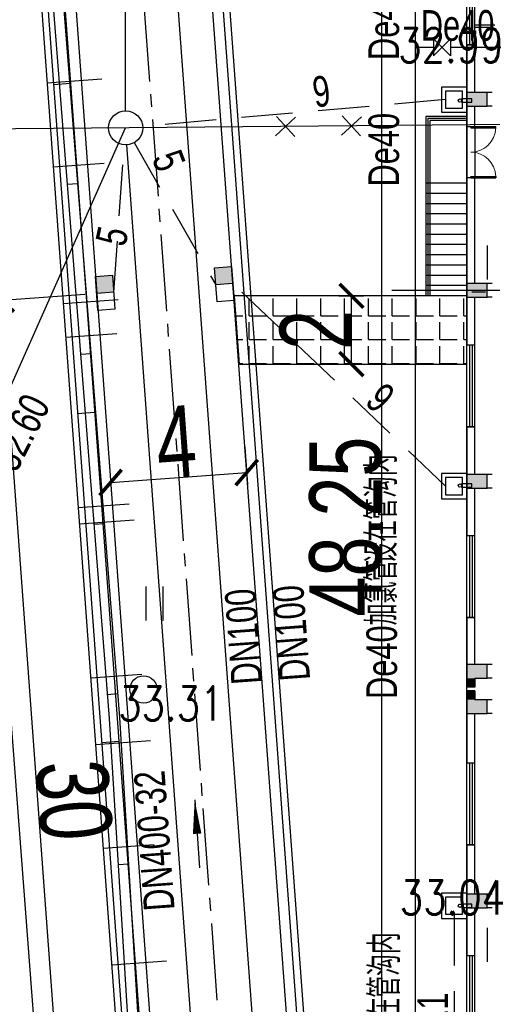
# Model space of a CAD drawing. Header units: millimetres. Extents: x 1371 to 38096, y 232 to 174236.
# Tile 53 of 84: x 19089 to 19103, y 87069 to 87098. Entities that reach past the tile are written whole.
import ezdxf

# ---------------------------------------------------------------- set-up
doc = ezdxf.new("R2010")
doc.units = ezdxf.units.MM
doc.header["$LTSCALE"] = 10
for name, pattern in [('CENTER2', [1.125, 0.75, -0.125, 0.125, -0.125]), ('CONTINOUS', [0]), ('DASHED', [0.75, 0.5, -0.25])]:
    doc.linetypes.add(name, pattern=pattern)
for name, color, linetype in [('00辅助-不打印', 241, 'Continuous'), ('0提标-人行道', 5, 'Continuous'), ('0提标-单体内线', 31, 'Continuous'), ('0提标-尺寸标注-平面 定位图', 3, 'Continuous'), ('0提标-管-中水管', 2, '回用管'), ('0提标-管-加药管', 2, '加药管'), ('0提标-管-加药管标注', 3, 'CONTINOUS'), ('0提标-管-给水管', 2, '厂区给水管'), ('0提标-管-给水管标注', 3, 'CONTINOUS'), ('0提标-管-雨水插旗', 2, 'Continuous'), ('0提标-管-雨水管', 4, '厂区雨水管'), ('0提标-管-雨水管标注', 2, 'CONTINOUS'), ('0提标-管-雨水连管', 3, 'DASHED'), ('0提标-道路', 2, 'Continuous'), ('0提标-道路中心线', 5, 'Continuous'), ('0提标-雨水口', 7, 'Continuous'), ('dx', 8, 'Continuous'), ('GCD', 8, 'Continuous'), ('JMD', 6, 'Continuous'), ('KZD', 1, 'Continuous'), ('LOCKUP', 7, 'Continuous'), ('LVTRY', 21, 'Continuous'), ('WINDOW', 4, 'Continuous'), ('ZBTZ', 8, 'Continuous')]:
    doc.layers.add(name, color=color, linetype=linetype)
doc.styles.add('HZ', font='rs.shx', dxfattribs={"width": 0.8, "bigfont": 'hztxt.shx'})
doc.styles.add('SMEDI', font='smsim1.shx', dxfattribs={"width": 0.75, "bigfont": 'smfs.shx'})
doc.styles.add('SMEDI1', font='smsim.shx', dxfattribs={"width": 0.75, "bigfont": 'smfs.shx'})
doc.styles.add('songti', font='txt', dxfattribs={"width": 0.75})
doc.linetypes.add('中水回用管1', pattern='A,4,-0.5,["ZS",songti,S=0.4,R=0,X=-0.2,Y=-0.2],-0.7', length=5.2)
doc.linetypes.add('加药管', pattern='A,4,-0.4,["JY",songti,S=0.4,R=0,X=-0.2,Y=-0.2],-0.4', length=4.8)
doc.linetypes.add('厂区给水管', pattern='A,4,-0.4,["GS",songti,S=0.4,R=0,X=-0.2,Y=-0.2],-0.4', length=4.8)
doc.linetypes.add('厂区雨水管', pattern='A,4,-0.5,["YS",songti,S=0.4,R=0,X=-0.2,Y=-0.2],-0.7', length=5.2)
doc.linetypes.add('回用管', pattern='A,4,-0.5,["HY",songti,S=0.4,R=0,X=-0.2,Y=-0.2],-0.7', length=5.2)
doc.dimstyles.new('1-700', dxfattribs={"dimscale": 0.7, "dimtxt": 3, "dimasz": 1, "dimexe": 0.5, "dimexo": 0.5, "dimgap": 0, "dimtad": 1, "dimdsep": 46, "dimtxsty": 'SMEDI', "dimblk1": 'ARCHTICK', "dimblk2": 'ARCHTICK', "dimsah": 1, "dimcen": 0, "dimclrd": 7, "dimclre": 7, "dimclrt": 3, "dimazin": 0, "dimtfac": 1, "dimtix": 1, "dimtmove": 2, "dimatfit": 3, "dimldrblk": 'ARCHTICK', "dimfxl": 0, "dimtolj": 1, "dimtzin": 0, "dimarcsym": 0})

# ---------------------------------------------------------------- blocks, each defined once
blk = doc.blocks.new('gc122')
blk.add_circle((0, 0), 0.8)
blk = doc.blocks.new('*U325')
at = {"layer": 'dx', "ltscale": 0.5}
for p, q in [((19074.464, 87303.921), (19098.473, 86976.389)), ((19089.849, 87094.044), (19091.345, 87094.153)), ((19090.215, 87089.051), (19091.711, 87089.16)), ((19090.581, 87084.057), (19092.077, 87084.167)), ((19090.947, 87079.064), (19092.443, 87079.174)), ((19091.313, 87074.071), (19092.809, 87074.181))]:
    blk.add_line(p, q, dxfattribs=at)
at = {"layer": 'dx', "linetype": 'Continuous', "ltscale": 0.5}
for p, q in [((19089.146, 87106.108), (19096.941, 87000.008)), ((19089.645, 87106.145), (19097.44, 87000.044)), ((19089.855, 87096.463), (19090.353, 87096.499)), ((19089.855, 87096.463), (19090.353, 87096.499)), ((19087.875, 87087.386), (19094.531, 87000)), ((19090.563, 87086.817), (19091.062, 87086.854)), ((19090.563, 87086.817), (19091.062, 87086.854)), ((19091.272, 87077.172), (19091.771, 87077.208)), ((19091.272, 87077.172), (19091.771, 87077.208))]:
    blk.add_line(p, q, dxfattribs=at)
at = {"layer": 'JMD', "color": 8, "linetype": 'Continuous', "ltscale": 0.3}
for p, q in [((19090.563, 87093.551), (19090.264, 87093.527)), ((19090.956, 87088.566), (19090.657, 87088.543)), ((19091.348, 87083.582), (19091.049, 87083.558)), ((19091.741, 87078.597), (19091.442, 87078.574)), ((19092.059, 87073.607), (19091.76, 87073.589))]:
    blk.add_line(p, q, dxfattribs=at)
at = {"layer": 'JMD', "color": 8, "linetype": 'Continuous', "flags": 128}
for points in [[(19166.71, 86976.217), (19117.664, 86976.019), (19099.075, 86975.944), (19096.425, 87007.33), (19094.22, 87033.448), (19091.497, 87077.88), (19087.522, 87128.332)], [(19166.709, 86976.517), (19117.663, 86976.319), (19099.351, 86976.245), (19096.724, 87007.355), (19094.519, 87033.47), (19091.796, 87077.901), (19087.821, 87128.356)]]:
    blk.add_lwpolyline(points, dxfattribs=at)
at = {"layer": 'ZBTZ', "color": 8, "ltscale": 0.3}
for p, q in [((19102.571, 87090.745), (19102.571, 87091.745)), ((19092.571, 87080.745), (19092.571, 87081.745)), ((19093.071, 87080.745), (19093.071, 87081.745)), ((19102.571, 87070.745), (19102.571, 87071.745))]:
    blk.add_line(p, q, dxfattribs=at)
at = {"layer": 'ZBTZ', "color": 8, "linetype": 'Continuous', "ltscale": 0.3, "xscale": 0.5, "yscale": 0.5}
blk.add_blockref('gc122', (19092.498, 87078.728), dxfattribs=at)
at = {"layer": 'GCD', "linetype": 'Continuous', "ltscale": 0.3, "style": 'HZ', "width": 0.8}
for s, p in [('32.99', (19099.96, 87097.109)), ('33.31', (19091.752, 87077.816)), ('33.04', (19100.004, 87072.131))]:
    blk.add_text(s, height=1, dxfattribs=at).set_placement(p)
blk = doc.blocks.new('A$C4B842C2A')
at = {"layer": '00辅助-不打印'}
blk.add_lwpolyline([(0, 16250), (52850, 16250), (52850, 250), (0, 250)], close=True, dxfattribs=at)
at = {"layer": 'LVTRY'}
blk.add_line((17257, 800), (17257, 400), dxfattribs=at)
for points in [[(11589, 100), (11689, 100), (11689, 400), (11589, 400)], [(22872, 100), (22972, 100), (22972, 400), (22872, 400)], [(35189, 100), (35289, 100), (35289, 400), (35189, 400)]]:
    blk.add_lwpolyline(points, close=True, dxfattribs=at)
for centre in [(11639, 50), (22922, 50), (35239, 50)]:
    blk.add_circle(centre, 50, dxfattribs=at)
blk = doc.blocks.new('_ARCHTICK')
at = {"color": 0, "linetype": 'ByBlock', "const_width": 0.15}
blk.add_lwpolyline([(-0.5, -0.5), (0.5, 0.5)], dxfattribs=at)
blk = doc.blocks.new('*D179')
at = {"layer": '0提标-尺寸标注-平面 定位图', "color": 7, "lineweight": -2}
for p, q in [((19088.774, 87117.6), (19085.972, 87117.395)), ((19088.322, 87090.126), (19086.321, 87117.42)), ((19090.775, 87090.306), (19087.973, 87090.101))]:
    blk.add_line(p, q, dxfattribs=at)
at = {"layer": 'Defpoints', "color": 0}
for p in [(19086.321, 87117.42), (19089.123, 87117.626), (19091.124, 87090.332)]:
    blk.add_point(p, dxfattribs=at)
at = {"layer": '0提标-尺寸标注-平面 定位图', "color": 7, "lineweight": -2, "xscale": 0.7, "yscale": 0.7, "zscale": 0.7}
for p, rotation in [((19086.321, 87117.42), 94.1924944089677), ((19088.322, 87090.126), 274.1924944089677)]:
    blk.add_blockref('_ARCHTICK', p, dxfattribs=dict(at, rotation=rotation))
at = {"layer": '0提标-尺寸标注-平面 定位图', "color": 3, "insert": (19088.369, 87103.85), "char_height": 2.1, "attachment_point": 5, "rotation": 274.1925, "style": 'SMEDI'}
blk.add_mtext('\\A1;27', dxfattribs=at)
blk = doc.blocks.new('*D176')
at = {"layer": '0提标-尺寸标注-平面 定位图', "color": 7, "lineweight": -2}
for p, q in [((19090.775, 87090.306), (19087.977, 87090.101)), ((19090.485, 87060.68), (19088.326, 87090.127)), ((19092.933, 87060.86), (19090.136, 87060.655))]:
    blk.add_line(p, q, dxfattribs=at)
at = {"layer": 'Defpoints', "color": 0}
for p in [(19091.124, 87090.332), (19088.326, 87090.127), (19093.282, 87060.886)]:
    blk.add_point(p, dxfattribs=at)
at = {"layer": '0提标-尺寸标注-平面 定位图', "color": 7, "lineweight": -2, "xscale": 0.7, "yscale": 0.7, "zscale": 0.7}
for p, rotation in [((19088.326, 87090.127), 94.192494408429), ((19090.485, 87060.68), 274.192494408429)]:
    blk.add_blockref('_ARCHTICK', p, dxfattribs=dict(at, rotation=rotation))
at = {"layer": '0提标-尺寸标注-平面 定位图', "color": 3, "insert": (19090.453, 87075.48), "char_height": 2.1, "attachment_point": 5, "rotation": 274.1925, "style": 'SMEDI'}
blk.add_mtext('\\A1;30', dxfattribs=at)
blk = doc.blocks.new('A$C376B11A7')
at = {"layer": '0提标-雨水口', "linetype": 'Continuous'}
blk.add_hatch(color=256, dxfattribs=at).paths.add_polyline_path([(-0.25, 0.5), (-0.25, 0), (0.25, 0), (0.25, 0.5)])
blk.add_line((-0.25, 0), (0.25, 0), dxfattribs=at)
blk.add_lwpolyline([(-0.25, -0.5), (0.25, -0.5), (0.25, 0.5), (-0.25, 0.5)], close=True, dxfattribs=at)
blk = doc.blocks.new('*D166')
at = {"layer": '0提标-尺寸标注-平面 定位图', "color": 7, "lineweight": -2}
for p, q in [((19098.218, 87090.266), (19098.938, 87090.266)), ((19098.588, 87088.266), (19098.588, 87090.266)), ((19098.218, 87088.266), (19098.938, 87088.266))]:
    blk.add_line(p, q, dxfattribs=at)
at = {"layer": 'Defpoints', "color": 0}
for p in [(19097.868, 87090.266), (19098.588, 87090.266), (19097.868, 87088.266)]:
    blk.add_point(p, dxfattribs=at)
at = {"layer": '0提标-尺寸标注-平面 定位图', "color": 7, "lineweight": -2, "xscale": 0.7, "yscale": 0.7, "zscale": 0.7}
for p, rotation in [((19098.588, 87090.266), 90), ((19098.588, 87088.266), 270)]:
    blk.add_blockref('_ARCHTICK', p, dxfattribs=dict(at, rotation=rotation))
at = {"layer": '0提标-尺寸标注-平面 定位图', "color": 3, "insert": (19097.538, 87089.266), "char_height": 2.1, "attachment_point": 5, "rotation": 90, "style": 'SMEDI'}
blk.add_mtext('\\A1;2', dxfattribs=at)
blk = doc.blocks.new('*D156')
at = {"layer": '0提标-尺寸标注-平面 定位图', "color": 7, "lineweight": -2}
for p, q in [((19095.464, 87085.836), (19095.544, 87084.737)), ((19091.475, 87085.544), (19091.555, 87084.445)), ((19091.53, 87084.794), (19095.519, 87085.086))]:
    blk.add_line(p, q, dxfattribs=at)
at = {"layer": 'Defpoints', "color": 0}
for p in [(19095.438, 87086.185), (19091.449, 87085.893), (19095.519, 87085.086)]:
    blk.add_point(p, dxfattribs=at)
at = {"layer": '0提标-尺寸标注-平面 定位图', "color": 7, "lineweight": -2, "xscale": 0.7, "yscale": 0.7, "zscale": 0.7}
for p, rotation in [((19095.519, 87085.086), 4.192494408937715), ((19091.53, 87084.794), 184.1924944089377)]:
    blk.add_blockref('_ARCHTICK', p, dxfattribs=dict(at, rotation=rotation))
at = {"layer": '0提标-尺寸标注-平面 定位图', "color": 3, "insert": (19093.447, 87085.987), "char_height": 2.1, "attachment_point": 5, "rotation": 4.1925, "style": 'SMEDI'}
blk.add_mtext('\\A1;4', dxfattribs=at)
blk = doc.blocks.new('*D139')
at = {"layer": '0提标-尺寸标注-平面 定位图', "color": 7, "lineweight": -2}
for p, q in [((19101.616, 87107.626), (19099.119, 87107.626)), ((19099.469, 87107.626), (19099.469, 87059.376)), ((19101.616, 87059.376), (19099.119, 87059.376))]:
    blk.add_line(p, q, dxfattribs=at)
at = {"layer": 'Defpoints', "color": 0}
for p in [(19101.966, 87107.626), (19099.469, 87059.376), (19101.966, 87059.376)]:
    blk.add_point(p, dxfattribs=at)
at = {"layer": '0提标-尺寸标注-平面 定位图', "color": 7, "lineweight": -2, "xscale": 0.7, "yscale": 0.7, "zscale": 0.7}
for p, rotation in [((19099.469, 87107.626), 90), ((19099.469, 87059.376), 270)]:
    blk.add_blockref('_ARCHTICK', p, dxfattribs=dict(at, rotation=rotation))
at = {"layer": '0提标-尺寸标注-平面 定位图', "color": 3, "insert": (19098.419, 87083.501), "char_height": 2.1, "attachment_point": 5, "rotation": 90, "style": 'SMEDI'}
blk.add_mtext('\\A1;48.25', dxfattribs=at)
blk = doc.blocks.new('$TCHSYS$WIN2D')
for p, q in [((-0.5, 0.5), (0.5, 0.5)), ((-0.5, 0.5), (-0.5, -0.5)), ((0.5, 0.5), (0.5, -0.5)), ((0.5, 0.167), (-0.5, 0.167)), ((0.5, -0.167), (-0.5, -0.167)), ((-0.5, -0.5), (0.5, -0.5))]:
    blk.add_line(p, q)
blk = doc.blocks.new('$DorLib2D$00000002')
for p, q in [((-0.5, 0), (-0.5, 0.4875)), ((-0.475, 0.4875), (-0.5, 0.4875)), ((-0.475, 0), (-0.475, 0.4875)), ((0.475, 0), (0.475, 0.4875)), ((0.475, 0.4875), (0.5, 0.4875)), ((0.5, 0), (0.5, 0.4875)), ((-0.5, 0), (-0.475, 0)), ((0.5, 0), (0.475, 0))]:
    blk.add_line(p, q)
at = {"lineweight": 13}
for centre, start, end in [((-0.4875, 0), 0, 88.53072), ((0.4875, 0), 91.46928, 180)]:
    blk.add_arc(centre, 0.4875, start, end, dxfattribs=at)
blk = doc.blocks.new('A$C586E4C5F')
at = {"layer": '0提标-单体内线'}
for points in [[(-39.5, 2.5), (-39.1, 2.5), (-39.1, 3.1), (-39.5, 3.1)], [(-33.9, 2.5), (-33.5, 2.5), (-33.5, 3.1), (-33.9, 3.1)], [(-28.3, 2.5), (-27.9, 2.5), (-27.9, 3.1), (-28.3, 3.1)], [(-22.73, 2.5), (-22.33, 2.5), (-22.33, 3.1), (-22.73, 3.1)], [(-21.7, 2.5), (-21.3, 2.5), (-21.3, 3.1), (-21.7, 3.1)], [(-16, 2.5), (-15.6, 2.5), (-15.6, 3.1), (-16, 3.1)], [(-22.33, 2.74), (-22.33, 2.5), (-22.065, 2.5), (-22.065, 2.74)], [(-21.7, 2.5), (-21.7, 2.74), (-21.965, 2.74), (-21.965, 2.5)]]:
    blk.add_hatch(color=256, dxfattribs=at).paths.add_polyline_path(points)
for p, q in [((-39.5, 3.25), (-39.5, 3.1)), ((-39.1, 3.25), (-39.1, 3.1)), ((-33.9, 3.25), (-33.9, 3.1)), ((-33.5, 3.25), (-33.5, 3.1)), ((-28.3, 3.25), (-28.3, 3.1)), ((-27.9, 3.25), (-27.9, 3.1)), ((-22.73, 3.25), (-22.73, 3.1)), ((-22.33, 3.25), (-22.33, 3.1)), ((-21.7, 3.25), (-21.7, 3.1)), ((-21.3, 3.25), (-21.3, 3.1)), ((-16, 3.25), (-16, 3.1)), ((-15.6, 3.25), (-15.6, 3.1)), ((-39.1, 3.1), (-39.5, 3.1)), ((-39.5, 3.1), (-39.5, 2.5)), ((-39.1, 2.5), (-39.1, 3.1)), ((-33.5, 3.1), (-33.9, 3.1)), ((-33.9, 3.1), (-33.9, 2.5)), ((-33.5, 2.5), (-33.5, 3.1)), ((-27.9, 3.1), (-28.3, 3.1)), ((-28.3, 3.1), (-28.3, 2.5)), ((-27.9, 2.5), (-27.9, 3.1)), ((-22.33, 3.1), (-22.73, 3.1)), ((-22.73, 3.1), (-22.73, 2.5)), ((-22.33, 2.74), (-22.33, 3.1)), ((-21.3, 3.1), (-21.7, 3.1)), ((-21.7, 3.1), (-21.7, 2.74)), ((-21.3, 2.5), (-21.3, 3.1)), ((-15.6, 3.1), (-16, 3.1)), ((-16, 3.1), (-16, 2.5)), ((-15.6, 2.5), (-15.6, 3.1)), ((-39.5, 2.74), (-40.9, 2.74)), ((-40.9, 2.74), (-40.9, 2.5)), ((-38.5, 2.74), (-39.1, 2.74)), ((-38.5, 2.5), (-38.5, 2.74)), ((-33.9, 2.74), (-37, 2.74)), ((-37, 2.74), (-37, 2.5)), ((-32.1, 2.74), (-33.5, 2.74)), ((-32.1, 2.5), (-32.1, 2.74)), ((-28.3, 2.74), (-29.7, 2.74)), ((-29.7, 2.74), (-29.7, 2.5)), ((-26.515, 2.74), (-27.9, 2.74)), ((-26.515, 2.5), (-26.515, 2.74)), ((-22.73, 2.74), (-24.115, 2.74)), ((-24.115, 2.74), (-24.115, 2.5)), ((-22.33, 2.74), (-22.065, 2.74)), ((-22.065, 2.74), (-22.065, 2.5)), ((-21.965, 2.74), (-21.7, 2.74)), ((-21.965, 2.74), (-21.965, 2.5)), ((-19.85, 2.74), (-21.3, 2.74)), ((-19.85, 2.5), (-19.85, 2.74)), ((-16, 2.74), (-17.45, 2.74)), ((-17.45, 2.74), (-17.45, 2.5)), ((-14.2, 2.74), (-15.6, 2.74)), ((-14.2, 2.5), (-14.2, 2.74)), ((-40.9, 2.5), (-39.5, 2.5)), ((-39.5, 2.5), (-39.1, 2.5)), ((-39.1, 2.5), (-38.5, 2.5)), ((-38.8, 2.5), (-38.8, 1.3)), ((-38.74, 2.5), (-38.74, 1.36)), ((-38.68, 2.5), (-38.68, 1.42)), ((-38.5, 2.5), (-37, 2.5)), ((-37, 2.5), (-33.9, 2.5)), ((-36.84, 2.5), (-36.84, 1.3)), ((-36.54, 2.5), (-36.54, 1.3)), ((-36.24, 2.5), (-36.24, 1.3)), ((-35.94, 2.5), (-35.94, 1.3)), ((-35.64, 2.5), (-35.64, 1.3)), ((-35.34, 2.5), (-35.34, 1.3)), ((-35.04, 2.5), (-35.04, 1.3)), ((-34.74, 2.5), (-34.74, 1.3)), ((-34.44, 2.5), (-34.44, 1.3)), ((-34.14, 2.5), (-34.14, 1.3)), ((-33.9, 2.5), (-33.5, 2.5)), ((-33.84, 2.5), (-33.84, 1.3)), ((-33.54, 2.5), (-33.54, 1.3)), ((-33.5, 2.5), (-32.1, 2.5)), ((-29.7, 2.5), (-28.3, 2.5)), ((-28.3, 2.5), (-27.9, 2.5)), ((-27.9, 2.5), (-26.515, 2.5)), ((-24.115, 2.5), (-22.73, 2.5)), ((-22.73, 2.5), (-22.33, 2.5)), ((-22.33, 2.5), (-22.065, 2.5)), ((-21.965, 2.5), (-21.7, 2.5)), ((-21.7, 2.5), (-21.3, 2.5)), ((-21.3, 2.5), (-19.85, 2.5)), ((-17.45, 2.5), (-16, 2.5)), ((-16, 2.5), (-15.6, 2.5)), ((-15.6, 2.5), (-14.2, 2.5)), ((-38.8, 1.3), (-33.54, 1.3)), ((-38.74, 1.36), (-33.54, 1.36)), ((-38.68, 1.42), (-33.54, 1.42))]:
    blk.add_line(p, q, dxfattribs=at)
for points in [[(-41.47, 3.32), (-41.47, 2.74)], [(-41.4, 3.25), (-41.4, 2.74)]]:
    blk.add_lwpolyline(points, dxfattribs=at)
at = {"layer": 'KZD'}
blk.add_lwpolyline([(-50.9, 17.35), (-50.9, 18.5), (-2.65, 18.5), (-2.65, 2.5), (-50.9, 2.5), (-50.9, 15.85)], dxfattribs=at)
at = {"layer": '0提标-单体内线', "xscale": 1.5, "yscale": 1.5, "zscale": 1.5}
blk.add_blockref('$DorLib2D$00000002', (-37.75, 2.62), dxfattribs=at)
at = {"layer": '0提标-单体内线', "xscale": 2.4, "yscale": 0.24, "zscale": -2.4, "rotation": 180}
for p in [(-42.1, 2.62), (-30.9, 2.62), (-25.315, 2.62), (-18.65, 2.62), (-13, 2.62)]:
    blk.add_blockref('$TCHSYS$WIN2D', p, dxfattribs=at)
blk = doc.blocks.new('WQ')
blk.add_line((0, 0), (0, 1.61))
blk = doc.blocks.new('*U324')
at = {"layer": '0提标-人行道'}
h = blk.add_hatch(dxfattribs=at)
h.set_pattern_fill('ANGLE', color=256, scale=0.1)
h.set_pattern_definition([(0, (0, 0), (0, 0.6985), [0.508, -0.1905]), (90, (0, 0), (-0.6985, 4e-17), [0.508, -0.1905])])
h.paths.add_polyline_path([(19101.966, 87088.266), (19101.966, 87090.266), (19095.149, 87090.266), (19095.296, 87088.266)])
blk.add_lwpolyline([(19101.966, 87088.266), (19101.966, 87090.266), (19095.149, 87090.266), (19095.296, 87088.266)], close=True, dxfattribs=at)
at = {"layer": '0提标-单体内线', "ltscale": 0.3}
blk.add_line((19120.849, 87090.426), (19099.776, 87090.426), dxfattribs=at)
at = {"layer": '0提标-单体内线', "elevation": 32.731, "flags": 128}
blk.add_lwpolyline([(19119.822, 87095.432), (19053.217, 87094.849)], dxfattribs=at)
at = {"layer": '0提标-管-中水管', "ltscale": 0.4}
blk.add_line((19094.054, 87109.172), (19102.044, 87000.176), dxfattribs=at)
at = {"layer": '0提标-管-中水管', "linetype": '中水回用管1', "ltscale": 0.4}
blk.add_line((19100.521, 87003.176), (19093.129, 87104.004), dxfattribs=at)
at = {"layer": '0提标-管-加药管', "ltscale": 0.4}
for points in [[(19100.466, 87058.376), (19100.466, 87098.699)], [(19100.989, 87097.546), (19100.466, 87097.546)], [(19104.466, 87097.546), (19101.489, 87097.546)]]:
    blk.add_lwpolyline(points, dxfattribs=at)
at = {"layer": '0提标-管-加药管', "color": 3, "ltscale": 0.4}
for points in [[(19101.489, 87097.796), (19100.989, 87097.296)], [(19101.489, 87097.296), (19100.989, 87097.796)], [(19100.989, 87097.796), (19100.989, 87097.296)], [(19101.489, 87097.796), (19101.489, 87097.296)]]:
    blk.add_lwpolyline(points, dxfattribs=at)
at = {"layer": '0提标-管-给水管', "ltscale": 0.4}
blk.add_line((19094.338, 87108.041), (19102.171, 87001.176), dxfattribs=at)
at = {"layer": '0提标-管-雨水插旗', "color": 7, "ltscale": 0.5}
blk.add_line((19086.086, 87081.992), (19091.971, 87095.188), dxfattribs=at)
at = {"layer": '0提标-管-雨水管', "color": 3, "ltscale": 0.4}
for p, q in [((19096.363, 87094.959, 32.731), (19096.953, 87095.499, 32.731)), ((19096.928, 87094.934, 32.731), (19096.387, 87095.524, 32.731)), ((19098.292, 87094.976, 32.731), (19098.882, 87095.516, 32.731)), ((19098.857, 87094.951, 32.731), (19098.317, 87095.541, 32.731))]:
    blk.add_line(p, q, dxfattribs=at)
at = {"layer": '0提标-管-雨水管', "ltscale": 0.4}
blk.add_line((19094.296, 87063.467), (19092.007, 87094.69), dxfattribs=at)
blk.add_lwpolyline([(19091.971, 87095.688), (19091.971, 87115.126)], dxfattribs=at)
at = {"layer": '0提标-管-雨水管', "color": 3, "linetype": 'Continuous', "ltscale": 0.4}
blk.add_circle((19091.971, 87095.188), 0.5, dxfattribs=at)
at = {"layer": '0提标-管-雨水管标注', "ltscale": 0.3}
blk.add_line((19093.994, 87075.495), (19094.14, 87073.501), dxfattribs=at)
blk.add_lwpolyline([(19093.994, 87075.495, 0, 0.25, 0), (19094.067, 87074.498, 0, 0, 0)], format="xyseb", dxfattribs=at)
at = {"layer": '0提标-管-雨水连管', "ltscale": 0.3}
for p, q in [((19101.346, 87096.016), (19092.469, 87095.232)), ((19101.346, 87084.687), (19095.113, 87090.624)), ((19101.596, 87072.137), (19101.596, 87062.137))]:
    blk.add_line(p, q, dxfattribs=at)
at = {"layer": '0提标-管-雨水连管', "color": 2, "ltscale": 0.3}
for p, q in [((19091.622, 87090.368), (19091.935, 87094.69)), ((19092.22, 87094.755), (19094.614, 87090.588))]:
    blk.add_line(p, q, dxfattribs=at)
at = {"layer": '0提标-管-雨水连管', "color": 7, "linetype": 'CONTINOUS', "ltscale": 0.3}
for points in [[(19101.226, 87095.646), (19101.966, 87095.646), (19101.966, 87096.386), (19101.226, 87096.386)], [(19101.346, 87095.766), (19101.846, 87095.766), (19101.846, 87096.266), (19101.346, 87096.266)], [(19101.226, 87084.317), (19101.966, 87084.317), (19101.966, 87085.057), (19101.226, 87085.057)], [(19101.346, 87084.437), (19101.846, 87084.437), (19101.846, 87084.937), (19101.346, 87084.937)], [(19101.226, 87072.017), (19101.966, 87072.017), (19101.966, 87072.757), (19101.226, 87072.757)], [(19101.346, 87072.137), (19101.846, 87072.137), (19101.846, 87072.637), (19101.346, 87072.637)]]:
    blk.add_lwpolyline(points, close=True, dxfattribs=at)
at = {"layer": '0提标-道路', "ltscale": 0.3}
for p, q in [((19089.123, 87117.626), (19098.524, 86989.376)), ((19097.308, 87060.679), (19093.899, 87107.187))]:
    blk.add_line(p, q, dxfattribs=at)
at = {"layer": '0提标-道路中心线', "linetype": 'CENTER2', "ltscale": 0.3}
blk.add_line((19091.275, 87115.626), (19100.383, 86991.376), dxfattribs=at)
at = {"layer": 'WINDOW', "ltscale": 0.3}
blk.add_line((19102.206, 87095.226), (19102.206, 87093.726), dxfattribs=at)
at = {"ltscale": 0.3}
for name, p, rotation in [('A$C586E4C5F', (19099.466, 87056.726), 270), ('WQ', (19089.668, 87096.505), 274.1924944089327), ('WQ', (19090.142, 87090.042), 274.1924944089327), ('WQ', (19090.616, 87083.58), 274.1924944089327), ('WQ', (19091.09, 87077.117), 274.1924944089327), ('WQ', (19091.563, 87070.655), 274.1924944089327)]:
    blk.add_blockref(name, p, dxfattribs=dict(at, rotation=rotation))
at = {"layer": '00辅助-不打印', "ltscale": 0.3, "xscale": 0.001, "yscale": 0.001, "zscale": 0.001, "rotation": 270}
blk.add_blockref('A$C4B842C2A', (19101.716, 87107.626), dxfattribs=at)
at = {"layer": '0提标-雨水口', "linetype": 'Continuous', "ltscale": 0.3, "xscale": -1, "rotation": 4.192494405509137}
for p in [(19094.864, 87090.606), (19091.373, 87090.35)]:
    blk.add_blockref('A$C376B11A7', p, dxfattribs=at)
at = {"layer": '0提标-管-加药管标注', "ltscale": 0.3, "style": 'SMEDI', "width": 0.75}
for s, p in [('De40', (19099.984, 87097.177)), ('De40', (19099.984, 87093.47)), ('设在管沟内', (19099.922, 87082.416)), ('De40加氯管', (19099.924, 87078.448)), ('设在管沟内', (19100.014, 87068.407))]:
    blk.add_text(s, height=0.9, rotation=90, dxfattribs=at).set_placement(p)
blk.add_text('De40', height=0.9, dxfattribs=at).set_placement((19100.621, 87097.741))
at = {"layer": '0提标-管-给水管标注', "ltscale": 0.3, "style": 'SMEDI', "width": 0.75}
for p in [(19095.972, 87078.908), (19097.379, 87079.012)]:
    blk.add_text('DN100', height=0.9, rotation=94.1925, dxfattribs=at).set_placement(p)
at = {"layer": '0提标-管-雨水插旗', "ltscale": 10, "style": 'SMEDI1', "width": 0.75}
blk.add_text('32.60', height=0.9, rotation=63.1395, dxfattribs=at).set_placement((19088.766, 87085.051))
at = {"layer": '0提标-管-雨水管标注', "ltscale": 0.3, "style": 'SMEDI', "width": 0.75}
blk.add_text('现状DN700雨水管保留利用', height=0.9, dxfattribs=at).set_placement((19078.698, 87093.746))
blk.add_text('DN400-32', height=0.9, rotation=94.1925, dxfattribs=at).set_placement((19093.409, 87072.273))
at = {"layer": '0提标-管-雨水连管', "color": 3, "ltscale": 0.3, "style": 'SMEDI', "width": 0.75}
for s, rotation, p in [('9', 7.8203, (19097.519, 87095.781, -0.246)), ('5', 290.7316, (19092.73, 87094.304)), ('5', 77.6534, (19091.956, 87091.676)), ('9', 316.9472, (19098.949, 87087.121)), ('11', 90, (19101.415, 87068.837))]:
    blk.add_text(s, height=0.9, rotation=rotation, dxfattribs=at).set_placement(p)
at = {"layer": '0提标-尺寸标注-平面 定位图'}
for p1, p2, distance, picture, middle in [((19091.124, 87090.332), (19089.123, 87117.626), 2.809, '*D179', (19088.369, 87103.85)), ((19093.2821, 87060.8855), (19091.1236, 87090.3317), 2.8049, '*D176', (19090.4527, 87075.4803)), ((19091.449, 87085.893), (19095.438, 87086.185), -1.102, '*D156', (19093.447, 87085.987))]:
    dim = blk.add_aligned_dim(p1=p1, p2=p2, distance=distance, dimstyle='1-700', dxfattribs=at)
    dim.commit()
    dim.dimension.update_dxf_attribs({"geometry": picture, "text_midpoint": middle})
for base, p1, p2, picture, middle in [((19099.469, 87059.376), (19101.966, 87107.626), (19101.966, 87059.376), '*D139', (19098.419, 87083.501)), ((19098.588, 87090.266), (19097.868, 87088.266), (19097.868, 87090.266), '*D166', (19097.538, 87089.266))]:
    dim = blk.add_linear_dim(base=base, p1=p1, p2=p2, angle=90, dimstyle='1-700', dxfattribs=at)
    dim.commit()
    dim.dimension.update_dxf_attribs({"geometry": picture, "text_midpoint": middle})
blk = doc.blocks.new('*U327')
at = {"layer": 'LOCKUP', "ltscale": 0.3}
for name in ['*U324', '*U325']:
    blk.add_blockref(name, (0, 0), dxfattribs=at)

msp = doc.modelspace()

# ---------------------------------------------------------------- block references
at = {"layer": 'LOCKUP', "ltscale": 0.3}
msp.add_blockref('*U327', (0, 0), dxfattribs=at)

doc.saveas('drawing.dxf')
